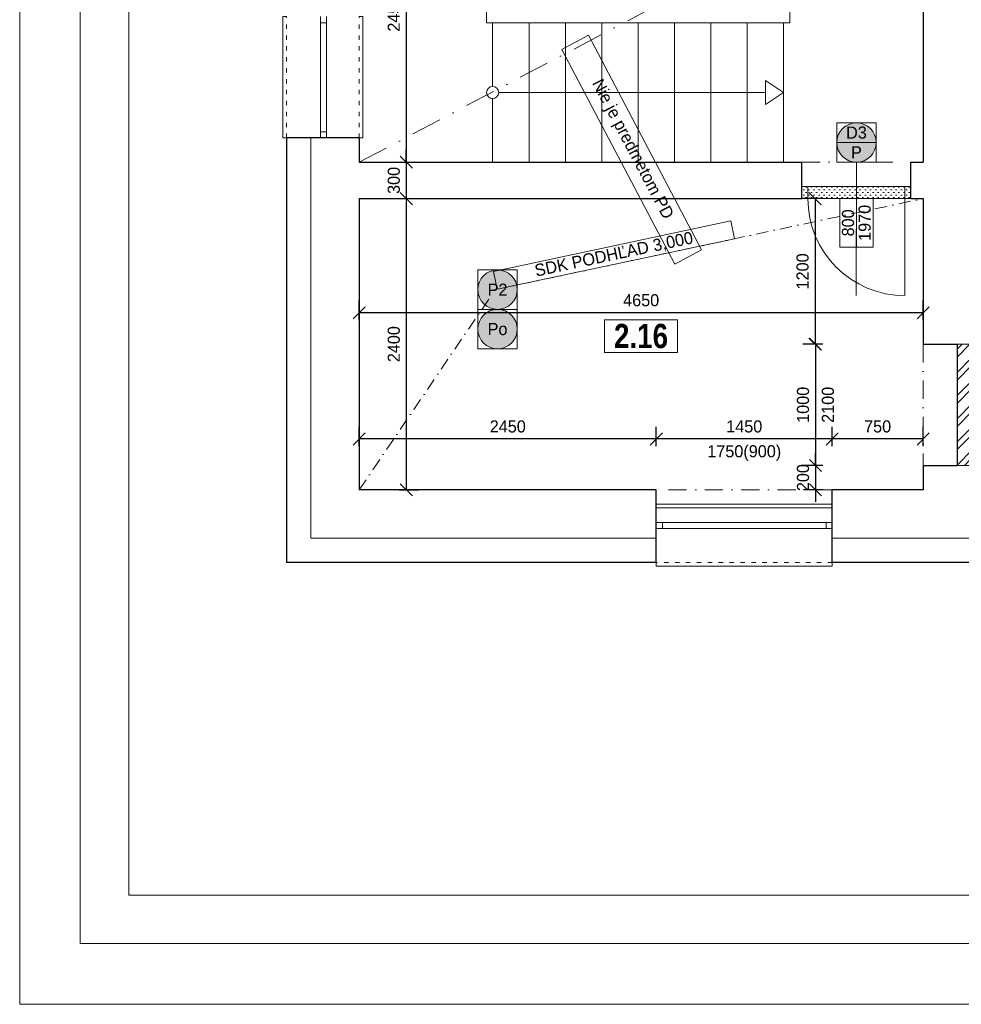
# Model space of a CAD drawing. Header units: millimetres. Extents: x -65956 to 5894746, y -14679 to 163521.
# Tile 1 of 89: x -65956 to -58191, y -14679 to -6562. Entities that reach past the tile are written whole.
import ezdxf

# ---------------------------------------------------------------- set-up
doc = ezdxf.new("R2010")
doc.units = ezdxf.units.MM
for name, pattern in [('__$$DASHDOT$$', [10.01, 5, -2.5, 0.01, -2.5]), ('ACAD_ISO03W100', [30, 12, -18]), ('ČERCHOVANÁ', [1, 0.5, -0.25, 0, -0.25])]:
    doc.linetypes.add(name, pattern=pattern)
doc.layers.get('0').update_dxf_attribs({"lineweight": 5})
doc.layers.get('Defpoints').update_dxf_attribs({"color": 2, "lineweight": 30})
doc.layers.add('- pomocna', color=232, linetype='Continuous', lineweight=0, plot=False)
doc.layers.add('- pomocná oramovanie', color=245, linetype='Continuous', lineweight=0, plot=False)
for name, color, linetype, lineweight in [('- popis', 7, 'Continuous', 0), ('A-Místnosti-T', 6, 'Continuous', 5), ('Bodko ciarkovana T', 200, 'ČERCHOVANÁ', 0), ('H popisky', 30, 'Continuous', 25), ('H stavba', 82, 'Continuous', 30), ('KOTY', 51, 'Continuous', 5), ('m_popis', 7, 'Continuous', 0), ('otvor', 163, 'Continuous', 5), ('RE-nove', 10, 'Continuous', 0), ('Tbč stavba', 4, 'ČERCHOVANÁ', 0), ('Tč stavba', 7, 'ACAD_ISO03W100', 5), ('VT kóty', 51, 'Continuous', 5), ('VT sanita', 210, 'Continuous', 5), ('VT šrafy', 253, 'Continuous', 9)]:
    doc.layers.add(name, color=color, linetype=linetype, lineweight=lineweight)
doc.styles.add('1-100_te_2mm_200', font='technic_.ttf', dxfattribs={"height": 200})
doc.styles.add('1-20_ce_5mm_100', font='GOTHIC.TTF', dxfattribs={"height": 100})
doc.styles.add('1-50_ce_2mm_100', font='GOTHIC.TTF', dxfattribs={"height": 100})
doc.dimstyles.new('technic_1-100', dxfattribs={"dimtxt": 200, "dimasz": 240, "dimexe": 300, "dimexo": 200, "dimgap": 100, "dimtad": 1, "dimdec": 1, "dimrnd": 0.5, "dimtxsty": '1-100_te_2mm_200', "dimblk": 'OBLIQUE', "dimcen": 2.5, "dimclrd": 256, "dimclrt": 256, "dimadec": 0, "dimazin": 0, "dimtfac": 1, "dimtdec": 1, "dimtix": 1, "dimtmove": 1, "dimatfit": 3, "dimldrblk": 'OBLIQUE', "dimfxl": 400, "dimfxlon": 1, "dimarcsym": 0})

# ---------------------------------------------------------------- blocks, each defined once
blk = doc.blocks.new('_Oblique')
at = {"color": 0, "linetype": 'ByBlock', "lineweight": -2}
blk.add_line((-0.5, -0.5), (0.5, 0.5), dxfattribs=at)
blk = doc.blocks.new('*D713')
at = {"layer": 'Defpoints', "color": 0, "transparency": 16777216}
for p in [(-63156, -5286.7), (-63156, -7736.7), (-62768, -7736.7)]:
    blk.add_point(p, dxfattribs=at)
at = {"layer": 'KOTY', "color": 0, "lineweight": -2, "transparency": 16777216}
for p, q in [((-62828, -5286.7), (-62668, -5286.7)), ((-62828, -7736.7), (-62668, -7736.7))]:
    blk.add_line(p, q, dxfattribs=at)
at = {"layer": 'KOTY', "lineweight": -2, "transparency": 16777216}
blk.add_line((-62768, -5286.7), (-62768, -7736.7), dxfattribs=at)
at = {"layer": 'KOTY', "lineweight": -2, "transparency": 16777216, "xscale": 100, "yscale": 100, "zscale": 100}
for p, rotation in [((-62768, -5286.7), 90), ((-62768, -7736.7), 270)]:
    blk.add_blockref('_Oblique', p, dxfattribs=dict(at, rotation=rotation))
at = {"layer": 'KOTY', "transparency": 16777216, "insert": (-62870.6, -6511.7), "char_height": 100, "attachment_point": 5, "rotation": 90, "style": '1-20_ce_5mm_100'}
blk.add_mtext('2450', dxfattribs=at)
blk = doc.blocks.new('*D714')
at = {"layer": 'Defpoints', "color": 0, "transparency": 16777216}
for p in [(-63156, -7736.7), (-63156, -8036.7), (-62768, -8036.7)]:
    blk.add_point(p, dxfattribs=at)
at = {"layer": 'KOTY', "lineweight": -2, "transparency": 16777216}
for p, q in [((-62768, -7736.7), (-62768, -7636.7)), ((-62768, -7736.7), (-62768, -8036.7)), ((-62768, -8036.7), (-62768, -8136.7))]:
    blk.add_line(p, q, dxfattribs=at)
at = {"layer": 'KOTY', "color": 0, "lineweight": -2, "transparency": 16777216}
for p, q in [((-62828, -7736.7), (-62668, -7736.7)), ((-62828, -8036.7), (-62668, -8036.7))]:
    blk.add_line(p, q, dxfattribs=at)
at = {"layer": 'KOTY', "lineweight": -2, "transparency": 16777216, "xscale": 100, "yscale": 100, "zscale": 100}
for p, rotation in [((-62768, -7736.7), 270), ((-62768, -8036.7), 90)]:
    blk.add_blockref('_Oblique', p, dxfattribs=dict(at, rotation=rotation))
at = {"layer": 'KOTY', "transparency": 16777216, "insert": (-62870.6, -7886.7), "char_height": 100, "attachment_point": 5, "rotation": 90, "style": '1-20_ce_5mm_100'}
blk.add_mtext('300', dxfattribs=at)
blk = doc.blocks.new('*D715')
at = {"layer": 'Defpoints', "color": 0, "transparency": 16777216}
for p in [(-63156, -8036.7), (-63156, -10436.7), (-62768, -10436.7)]:
    blk.add_point(p, dxfattribs=at)
at = {"layer": 'KOTY', "color": 0, "lineweight": -2, "transparency": 16777216}
for p, q in [((-62828, -8036.7), (-62668, -8036.7)), ((-62828, -10436.7), (-62668, -10436.7))]:
    blk.add_line(p, q, dxfattribs=at)
at = {"layer": 'KOTY', "lineweight": -2, "transparency": 16777216}
blk.add_line((-62768, -8036.7), (-62768, -10436.7), dxfattribs=at)
at = {"layer": 'KOTY', "lineweight": -2, "transparency": 16777216, "xscale": 100, "yscale": 100, "zscale": 100}
for p, rotation in [((-62768, -8036.7), 90), ((-62768, -10436.7), 270)]:
    blk.add_blockref('_Oblique', p, dxfattribs=dict(at, rotation=rotation))
at = {"layer": 'KOTY', "transparency": 16777216, "insert": (-62870.6, -9236.7), "char_height": 100, "attachment_point": 5, "rotation": 90, "style": '1-20_ce_5mm_100'}
blk.add_mtext('2400', dxfattribs=at)
blk = doc.blocks.new('*D716')
at = {"layer": 'Defpoints', "color": 0, "transparency": 16777216}
for p in [(-59256, -10017.9), (-59256, -10436.7), (-58506, -10436.7)]:
    blk.add_point(p, dxfattribs=at)
at = {"layer": 'KOTY', "color": 0, "lineweight": -2, "transparency": 16777216}
for p, q in [((-59256, -10077.9), (-59256, -9917.9)), ((-58506, -10077.9), (-58506, -9917.9))]:
    blk.add_line(p, q, dxfattribs=at)
at = {"layer": 'KOTY', "lineweight": -2, "transparency": 16777216}
blk.add_line((-58506, -10017.9), (-59256, -10017.9), dxfattribs=at)
at = {"layer": 'KOTY', "lineweight": -2, "transparency": 16777216, "xscale": 100, "yscale": 100, "zscale": 100, "rotation": 180}
blk.add_blockref('_Oblique', (-59256, -10017.9), dxfattribs=at)
at = {"layer": 'KOTY', "lineweight": -2, "transparency": 16777216, "xscale": 100, "yscale": 100, "zscale": 100}
blk.add_blockref('_Oblique', (-58506, -10017.9), dxfattribs=at)
at = {"layer": 'KOTY', "transparency": 16777216, "insert": (-58881, -9915.3), "char_height": 100, "attachment_point": 5, "style": '1-20_ce_5mm_100'}
blk.add_mtext('750', dxfattribs=at)
blk = doc.blocks.new('*D717')
at = {"layer": 'Defpoints', "color": 0, "transparency": 16777216}
for p in [(-60706, -10017.9), (-60706, -10436.7), (-59256, -10436.7)]:
    blk.add_point(p, dxfattribs=at)
at = {"layer": 'KOTY', "color": 0, "lineweight": -2, "transparency": 16777216}
for p, q in [((-60706, -10077.9), (-60706, -9917.9)), ((-59256, -10077.9), (-59256, -9917.9))]:
    blk.add_line(p, q, dxfattribs=at)
at = {"layer": 'KOTY', "lineweight": -2, "transparency": 16777216}
blk.add_line((-59256, -10017.9), (-60706, -10017.9), dxfattribs=at)
at = {"layer": 'KOTY', "lineweight": -2, "transparency": 16777216, "xscale": 100, "yscale": 100, "zscale": 100, "rotation": 180}
blk.add_blockref('_Oblique', (-60706, -10017.9), dxfattribs=at)
at = {"layer": 'KOTY', "lineweight": -2, "transparency": 16777216, "xscale": 100, "yscale": 100, "zscale": 100}
blk.add_blockref('_Oblique', (-59256, -10017.9), dxfattribs=at)
at = {"layer": 'KOTY', "transparency": 16777216, "char_height": 100, "attachment_point": 5, "style": '1-20_ce_5mm_100'}
for s, insert in [('1450', (-59981, -9915.3)), ('1750(900)', (-59981, -10134.5))]:
    blk.add_mtext(s, dxfattribs=dict(at, insert=insert))
blk = doc.blocks.new('*D718')
at = {"layer": 'Defpoints', "color": 0, "transparency": 16777216}
for p in [(-63156, -10017.9), (-63156, -10436.7), (-60706, -10436.7)]:
    blk.add_point(p, dxfattribs=at)
at = {"layer": 'KOTY', "color": 0, "lineweight": -2, "transparency": 16777216}
for p, q in [((-63156, -10077.9), (-63156, -9917.9)), ((-60706, -10077.9), (-60706, -9917.9))]:
    blk.add_line(p, q, dxfattribs=at)
at = {"layer": 'KOTY', "lineweight": -2, "transparency": 16777216}
blk.add_line((-60706, -10017.9), (-63156, -10017.9), dxfattribs=at)
at = {"layer": 'KOTY', "lineweight": -2, "transparency": 16777216, "xscale": 100, "yscale": 100, "zscale": 100, "rotation": 180}
blk.add_blockref('_Oblique', (-63156, -10017.9), dxfattribs=at)
at = {"layer": 'KOTY', "lineweight": -2, "transparency": 16777216, "xscale": 100, "yscale": 100, "zscale": 100}
blk.add_blockref('_Oblique', (-60706, -10017.9), dxfattribs=at)
at = {"layer": 'KOTY', "transparency": 16777216, "insert": (-61931, -9915.3), "char_height": 100, "attachment_point": 5, "style": '1-20_ce_5mm_100'}
blk.add_mtext('2450', dxfattribs=at)
blk = doc.blocks.new('*D719')
at = {"layer": 'Defpoints', "color": 0, "transparency": 16777216}
for p in [(-58506, -8036.7), (-59397.3, -9236.7), (-58506, -9236.7)]:
    blk.add_point(p, dxfattribs=at)
at = {"layer": 'KOTY', "color": 0, "lineweight": -2, "transparency": 16777216}
for p, q in [((-59337.3, -8036.7), (-59497.3, -8036.7)), ((-59337.3, -9236.7), (-59497.3, -9236.7))]:
    blk.add_line(p, q, dxfattribs=at)
at = {"layer": 'KOTY', "lineweight": -2, "transparency": 16777216}
blk.add_line((-59397.3, -8036.7), (-59397.3, -9236.7), dxfattribs=at)
at = {"layer": 'KOTY', "lineweight": -2, "transparency": 16777216, "xscale": 100, "yscale": 100, "zscale": 100}
for p, rotation in [((-59397.3, -8036.7), 90), ((-59397.3, -9236.7), 270)]:
    blk.add_blockref('_Oblique', p, dxfattribs=dict(at, rotation=rotation))
at = {"layer": 'KOTY', "transparency": 16777216, "insert": (-59499.8, -8636.7), "char_height": 100, "attachment_point": 5, "rotation": 90, "style": '1-20_ce_5mm_100'}
blk.add_mtext('1200', dxfattribs=at)
blk = doc.blocks.new('*D720')
at = {"layer": 'Defpoints', "color": 0, "transparency": 16777216}
for p in [(-58506, -9236.7), (-59393.5, -10236.7), (-58506, -10236.7)]:
    blk.add_point(p, dxfattribs=at)
at = {"layer": 'KOTY', "color": 0, "lineweight": -2, "transparency": 16777216}
for p, q in [((-59333.5, -9236.7), (-59493.5, -9236.7)), ((-59333.5, -10236.7), (-59493.5, -10236.7))]:
    blk.add_line(p, q, dxfattribs=at)
at = {"layer": 'KOTY', "lineweight": -2, "transparency": 16777216}
blk.add_line((-59393.5, -9236.7), (-59393.5, -10236.7), dxfattribs=at)
at = {"layer": 'KOTY', "lineweight": -2, "transparency": 16777216, "xscale": 100, "yscale": 100, "zscale": 100}
for p, rotation in [((-59393.5, -9236.7), 90), ((-59393.5, -10236.7), 270)]:
    blk.add_blockref('_Oblique', p, dxfattribs=dict(at, rotation=rotation))
at = {"layer": 'KOTY', "transparency": 16777216, "char_height": 100, "attachment_point": 5, "rotation": 90, "style": '1-20_ce_5mm_100'}
for s, insert in [('1000', (-59496, -9736.7)), ('2100', (-59291, -9736.7))]:
    blk.add_mtext(s, dxfattribs=dict(at, insert=insert))
blk = doc.blocks.new('*D721')
at = {"layer": 'Defpoints', "color": 0, "transparency": 16777216}
for p in [(-58506, -10236.7), (-59393.5, -10436.7), (-58506, -10436.7)]:
    blk.add_point(p, dxfattribs=at)
at = {"layer": 'KOTY', "lineweight": -2, "transparency": 16777216}
for p, q in [((-59393.5, -10236.7), (-59393.5, -10136.7)), ((-59393.5, -10236.7), (-59393.5, -10436.7)), ((-59393.5, -10436.7), (-59393.5, -10536.7))]:
    blk.add_line(p, q, dxfattribs=at)
at = {"layer": 'KOTY', "color": 0, "lineweight": -2, "transparency": 16777216}
for p, q in [((-59333.5, -10236.7), (-59493.5, -10236.7)), ((-59333.5, -10436.7), (-59493.5, -10436.7))]:
    blk.add_line(p, q, dxfattribs=at)
at = {"layer": 'KOTY', "lineweight": -2, "transparency": 16777216, "xscale": 100, "yscale": 100, "zscale": 100}
for p, rotation in [((-59393.5, -10236.7), 270), ((-59393.5, -10436.7), 90)]:
    blk.add_blockref('_Oblique', p, dxfattribs=dict(at, rotation=rotation))
at = {"layer": 'KOTY', "transparency": 16777216, "insert": (-59496, -10336.7), "char_height": 100, "attachment_point": 5, "rotation": 90, "style": '1-20_ce_5mm_100'}
blk.add_mtext('200', dxfattribs=at)
blk = doc.blocks.new('*D722')
at = {"layer": 'Defpoints', "color": 0, "transparency": 16777216}
for p in [(-63156, -8977.5), (-63156, -10436.7), (-58506, -10436.7)]:
    blk.add_point(p, dxfattribs=at)
at = {"layer": 'KOTY', "color": 0, "lineweight": -2, "transparency": 16777216}
for p, q in [((-63156, -9037.5), (-63156, -8877.5)), ((-58506, -9037.5), (-58506, -8877.5))]:
    blk.add_line(p, q, dxfattribs=at)
at = {"layer": 'KOTY', "lineweight": -2, "transparency": 16777216}
blk.add_line((-58506, -8977.5), (-63156, -8977.5), dxfattribs=at)
at = {"layer": 'KOTY', "lineweight": -2, "transparency": 16777216, "xscale": 100, "yscale": 100, "zscale": 100, "rotation": 180}
blk.add_blockref('_Oblique', (-63156, -8977.5), dxfattribs=at)
at = {"layer": 'KOTY', "lineweight": -2, "transparency": 16777216, "xscale": 100, "yscale": 100, "zscale": 100}
blk.add_blockref('_Oblique', (-58506, -8977.5), dxfattribs=at)
at = {"layer": 'KOTY', "transparency": 16777216, "insert": (-60831, -8875), "char_height": 100, "attachment_point": 5, "style": '1-20_ce_5mm_100'}
blk.add_mtext('4650', dxfattribs=at)
blk = doc.blocks.new('*T458')
at = {"layer": 'Defpoints', "color": 8, "linetype": 'ByBlock', "lineweight": 0, "transparency": 16777216}
for p, q in [((0, 0), (600, 0)), ((0, 0), (0, -270.7)), ((600, 0), (600, -270.7)), ((0, -270.7), (600, -270.7))]:
    blk.add_line(p, q, dxfattribs=at)
at = {"layer": 'H popisky', "color": 0, "transparency": 16777216, "insert": (300, -135.3), "char_height": 200, "width": 596, "attachment_point": 5, "style": '1-50_ce_2mm_100'}
blk.add_mtext('{\\fTechnicLite|b1|i0|c2|p2;\\C256;2.16}', dxfattribs=at)
blk = doc.blocks.new('*T463')
at = {"layer": 'Defpoints', "color": 8, "linetype": 'ByBlock', "lineweight": 0, "transparency": 16777216}
for p, q in [((0, 0), (221.2, 116.5)), ((221.2, 116.5), (1153.5, -1652.9)), ((0, 0), (932.3, -1769.4)), ((932.3, -1769.4), (1153.5, -1652.9))]:
    blk.add_line(p, q, dxfattribs=at)
at = {"layer": 'A-Místnosti-T', "color": 0, "transparency": 16777216, "insert": (576.7, -826.4), "char_height": 100, "width": 1996, "attachment_point": 5, "rotation": 297.78393, "style": '1-50_ce_2mm_100'}
blk.add_mtext('Nie je predmetom PD ', dxfattribs=at)
blk = doc.blocks.new('*T471')
at = {"layer": 'Defpoints', "color": 8, "linetype": 'ByBlock', "lineweight": 0, "transparency": 16777216}
for p, q in [((-274.7, 0), (-274.7, 400)), ((0, 400), (-274.7, 400)), ((-137.3, 0), (-137.3, 400)), ((0, 0), (0, 400)), ((0, 0), (-274.7, 0))]:
    blk.add_line(p, q, dxfattribs=at)
at = {"layer": 'VT kóty', "color": 0, "transparency": 16777216, "char_height": 100, "width": 396, "attachment_point": 5, "rotation": 90, "style": '1-50_ce_2mm_100'}
for s, insert in [('1970', (-68.7, 200)), ('800', (-206, 200))]:
    blk.add_mtext(s, dxfattribs=dict(at, insert=insert))
blk = doc.blocks.new('*T781')
at = {"layer": 'Defpoints', "color": 8, "linetype": 'ByBlock', "lineweight": 0, "transparency": 16777216}
for p, q in [((0, 0), (324.9, 0)), ((0, 0), (0, -324.9)), ((324.9, 0), (324.9, -324.9)), ((0, -162.5), (324.9, -162.5)), ((0, -324.9), (324.9, -324.9))]:
    blk.add_line(p, q, dxfattribs=at)
at = {"layer": 'VT kóty', "color": 0, "transparency": 16777216, "char_height": 100, "width": 320.944, "attachment_point": 5, "style": '1-50_ce_2mm_100'}
for s, insert in [('D3', (162.5, -81.2)), ('P', (162.5, -243.7))]:
    blk.add_mtext(s, dxfattribs=dict(at, insert=insert))
blk = doc.blocks.new('*T808')
at = {"layer": 'Defpoints', "color": 8, "linetype": 'ByBlock', "lineweight": 0, "transparency": 16777216}
for p, q in [((0, 0), (324.9, 0)), ((0, 0), (0, -324.9)), ((324.9, 0), (324.9, -324.9)), ((0, -324.9), (324.9, -324.9))]:
    blk.add_line(p, q, dxfattribs=at)
at = {"layer": '- popis', "color": 0, "transparency": 16777216, "insert": (162.5, -162.5), "char_height": 100, "width": 320.944, "attachment_point": 5, "style": '1-50_ce_2mm_100'}
blk.add_mtext('Po', dxfattribs=at)
blk = doc.blocks.new('*T809')
at = {"layer": 'Defpoints', "color": 8, "linetype": 'ByBlock', "lineweight": 0, "transparency": 16777216}
for p, q in [((0, 0), (324.9, 0)), ((0, 0), (0, -324.9)), ((324.9, 0), (324.9, -324.9)), ((0, -324.9), (324.9, -324.9))]:
    blk.add_line(p, q, dxfattribs=at)
at = {"layer": '- popis', "color": 0, "transparency": 16777216, "insert": (162.5, -162.5), "char_height": 100, "width": 320.944, "attachment_point": 5, "style": '1-50_ce_2mm_100'}
blk.add_mtext('P2', dxfattribs=at)
blk = doc.blocks.new('*T810')
at = {"layer": 'Defpoints', "color": 8, "linetype": 'ByBlock', "lineweight": 0, "transparency": 16777216}
for p, q in [((-31.2, 146.7), (1925, 562.9)), ((1956.2, 416.1), (1925, 562.9)), ((0, 0), (1956.2, 416.1)), ((0, 0), (-31.2, 146.7))]:
    blk.add_line(p, q, dxfattribs=at)
at = {"layer": 'm_popis', "color": 0, "transparency": 16777216, "insert": (962.5, 281.4), "char_height": 100, "width": 1996, "attachment_point": 5, "rotation": 12.00914, "style": '1-50_ce_2mm_100'}
blk.add_mtext('SDK PODHĽAD 3,000', dxfattribs=at)
blk = doc.blocks.new('cxyvyxcvcx')
at = {"layer": '- pomocná oramovanie'}
for points in [[(-136218.3, -52983.4), (-178218.3, -52983.4), (-178218.3, -23283.4), (-136218.3, -23283.4)], [(-137118.3, -52083.4), (-177318.3, -52083.4), (-177318.3, -24183.4), (-137118.3, -24183.4)]]:
    blk.add_lwpolyline(points, close=True, dxfattribs=at)
blk.add_lwpolyline([(-136718.3, -52483.4), (-177718.3, -52483.4), (-177718.3, -23783.4), (-136718.3, -23783.4)], close=True)

msp = doc.modelspace()

# ---------------------------------------------------------------- hatches: boundary and pattern name
at = {"layer": 'RE-nove'}
for points in [[(-58893.15, -7574.19, 1), (-59218.1, -7574.19, 1)], [(-61853.05, -8787.28, 1), (-62177.99, -8787.28, 1)], [(-61853.05, -9112.23, 1), (-62177.99, -9112.23, 1)]]:
    msp.add_hatch(color=256, dxfattribs=at).paths.add_polyline_path(points)
h = msp.add_hatch(dxfattribs=at)
h.set_pattern_fill('OMITKA', color=256, scale=30, angle=-180)
h.set_pattern_definition([(225, (3936.52, -19971.327), (21.213203, -21.213203), [0, -30])])
h.paths.add_polyline_path([(-58606.01, -7936.67), (-59506.01, -7936.67), (-59506.01, -8036.67), (-58606.01, -8036.67)])
at = {"layer": 'VT šrafy'}
h = msp.add_hatch(dxfattribs=at)
h.set_pattern_fill('ZDIVO-OBECNE', color=256, scale=45, style=0)
h.set_pattern_definition([(45, (0, -10810.44), (-95.4594, 95.4594), []), (45, (63.64, -10810.44), (-95.4594, 95.4594), [])])
h.paths.add_polyline_path([(-58226.01, -10236.67), (-58106.01, -10236.67), (-58106.01, -9236.67), (-58226.01, -9236.67)])

# ---------------------------------------------------------------- linework, layer by layer
at = {"layer": '- pomocna'}
msp.add_lwpolyline([(-63156.01, -8036.67), (-63156.01, -10436.67), (-60706.01, -10436.67), (-60706.01, -10586.67), (-59256.01, -10586.67), (-59256.01, -10436.67), (-58506.01, -10436.67), (-58506.01, -10236.67), (-58226.01, -10236.67), (-58226.01, -9236.67), (-58506.01, -9236.67), (-58506.01, -8036.67), (-63156.01, -8036.67)], dxfattribs=at)
at = {"linetype": 'Continuous'}
for p, q in [((-62106.01, -5286.67), (-62106.01, -6586.67)), ((-59606.01, -5286.67), (-59606.01, -6586.67)), ((-62106.01, -6586.67), (-59606.01, -6586.67)), ((-62056.01, -6586.67), (-62056.01, -7111.67)), ((-61756.01, -6586.67), (-61756.01, -7736.67)), ((-61456.01, -6586.67), (-61456.01, -7736.67)), ((-61156.01, -6586.67), (-61156.01, -7736.67)), ((-60856.01, -6586.67), (-60856.01, -7736.67)), ((-60556.01, -6586.67), (-60556.01, -7736.67)), ((-60256.01, -6586.67), (-60256.01, -7736.67)), ((-59956.01, -6586.67), (-59956.01, -7736.67)), ((-59656.01, -6586.67), (-59656.01, -7736.67)), ((-59656.01, -7161.67), (-59806.01, -7061.67)), ((-62056.01, -7211.67), (-62056.01, -7736.67)), ((-59656.01, -7161.67), (-59806.01, -7261.67)), ((-63556.01, -7536.67), (-63556.01, -10836.67)), ((-60706.01, -10836.67), (-63556.01, -10836.67)), ((-52706.01, -10836.67), (-59256.01, -10836.67))]:
    msp.add_line(p, q, dxfattribs=at)
for p, q in [((-59806.01, -7261.67), (-59806.01, -7061.67)), ((-62006.01, -7161.67), (-59806.01, -7161.67)), ((-59806.01, -7161.67), (-59806.01, -7161.67)), ((-58226.01, -9236.67), (-58106.01, -9236.67)), ((-58226.01, -10236.67), (-58106.01, -10236.67))]:
    msp.add_line(p, q)
msp.add_circle((-62056.01, -7161.67), 50)
at = {"layer": 'Bodko ciarkovana T', "ltscale": 200}
for p, q in [((-62034.61, -8787.28), (-58506.01, -8036.67)), ((-63156.01, -10436.67), (-62034.61, -8787.28))]:
    msp.add_line(p, q, dxfattribs=at)
at = {"layer": 'H stavba'}
for p, q in [((-58506.01, -5286.67), (-58506.01, -7736.67)), ((-63756.01, -7536.67), (-63756.01, -11036.67)), ((-63156.01, -7536.67), (-63756.01, -7536.67)), ((-63156.01, -7536.67), (-63156.01, -7736.67)), ((-63156.01, -7736.67), (-59506.01, -7736.67)), ((-59506.01, -8036.67), (-59506.01, -7736.67)), ((-58606.01, -7736.67), (-58506.01, -7736.67)), ((-58606.01, -8036.67), (-58606.01, -7736.67)), ((-63156.01, -8036.67), (-63156.01, -10436.67)), ((-63156.01, -8036.67), (-59506.01, -8036.67)), ((-58606.01, -8036.67), (-58506.01, -8036.67)), ((-58506.01, -8036.67), (-58506.01, -9236.67)), ((-58506.01, -9236.67), (-58226.01, -9236.67)), ((-58226.01, -9236.67), (-58226.01, -10236.67)), ((-58506.01, -10236.67), (-58506.01, -10436.67)), ((-58506.01, -10236.67), (-58226.01, -10236.67)), ((-60706.01, -10436.67), (-63156.01, -10436.67)), ((-60706.01, -11036.67), (-60706.01, -10436.67)), ((-58506.01, -10436.67), (-59256.01, -10436.67)), ((-59256.01, -11036.67), (-59256.01, -10436.67)), ((-60706.01, -11036.67), (-63756.01, -11036.67)), ((-52506.01, -11036.67), (-59256.01, -11036.67))]:
    msp.add_line(p, q, dxfattribs=at)
at = {"layer": 'otvor'}
for p, q in [((-63476.01, -6536.67), (-63476.01, -7536.67)), ((-63426.01, -6536.67), (-63426.01, -7536.67)), ((-63476.01, -6586.67), (-63426.01, -6586.67)), ((-63476.01, -7486.67), (-63426.01, -7486.67)), ((-58606.01, -7936.67), (-59506.01, -7936.67)), ((-59456.01, -8036.67), (-59456.01, -7936.67)), ((-58656.01, -8836.67), (-58656.01, -7936.67)), ((-59506.01, -8036.67), (-58606.01, -8036.67)), ((-59256.01, -10556.67), (-60706.01, -10556.67)), ((-60706.01, -10706.67), (-59256.01, -10706.67)), ((-60656.01, -10756.67), (-60656.01, -10706.67)), ((-59306.01, -10756.67), (-59306.01, -10706.67)), ((-60706.01, -10756.67), (-59256.01, -10756.67))]:
    msp.add_line(p, q, dxfattribs=at)
for points in [[(-63756.01, -7536.67), (-63786.01, -7536.67), (-63786.01, -6536.67), (-63756.01, -6536.67)], [(-63156.01, -7536.67), (-63126.01, -7536.67), (-63126.01, -6536.67), (-63156.01, -6536.67)], [(-59256.01, -11036.67), (-59256.01, -11066.67), (-60706.01, -11066.67), (-60706.01, -11036.67)]]:
    msp.add_lwpolyline(points, dxfattribs=at)
msp.add_arc((-58656.01, -8036.67), 800, 180, 270, dxfattribs=at)
at = {"layer": 'Tbč stavba', "ltscale": 300}
for p, q in [((-59506.01, -7736.67), (-58606.01, -7736.67)), ((-58506.01, -9236.67), (-58506.01, -10236.67)), ((-59256.01, -10436.67), (-60706.01, -10436.67))]:
    msp.add_line(p, q, dxfattribs=at)
at = {"layer": 'Tč stavba', "ltscale": 3}
for p, q in [((-63756.01, -7536.67), (-63756.01, -6536.67)), ((-63156.01, -7536.67), (-63156.01, -6536.67)), ((-59256.01, -10586.67), (-60706.01, -10586.67)), ((-59256.01, -11036.67), (-60706.01, -11036.67))]:
    msp.add_line(p, q, dxfattribs=at)
at = {"layer": 'VT sanita', "linetype": '__$$DASHDOT$$', "ltscale": 50}
msp.add_line((-63156.01, -7736.67), (-58506.01, -5286.67), dxfattribs=at)
at = {"layer": 'VT sanita'}
msp.add_line((-59055.62, -7736.67), (-59057.72, -8836.67), dxfattribs=at)
for centre in [(-59055.62, -7574.19), (-62015.52, -8787.28), (-62015.52, -9112.23)]:
    msp.add_circle(centre, 162.47, dxfattribs=at)

# ---------------------------------------------------------------- block references
for name, p in [('cxyvyxcvcx', (112262.3, 38304.75)), ('*T463', (-61486.41, -6806.99)), ('*T781', (-59218.1, -7411.72)), ('*T471', (-58918.86, -8436.67)), ('*T810', (-62017.22, -8783.58)), ('*T809', (-62177.99, -8624.81)), ('*T808', (-62177.99, -8949.75)), ('*T458', (-61132.29, -9035.36))]:
    msp.add_blockref(name, p)

# ---------------------------------------------------------------- dimensions: what is measured, and where the dimension line sits
at = {"layer": 'KOTY'}
for base, p1, p2, picture, middle in [((-62768.05, -7736.67), (-63156.01, -5286.67), (-63156.01, -7736.67), '*D713', (-62870.56, -6511.67)), ((-62768.05, -8036.67), (-63156.01, -7736.67), (-63156.01, -8036.67), '*D714', (-62870.56, -7886.67)), ((-62768.05, -10436.67), (-63156.01, -8036.67), (-63156.01, -10436.67), '*D715', (-62870.56, -9236.67)), ((-59397.26, -9236.67), (-58506.01, -8036.67), (-58506.01, -9236.67), '*D719', (-59499.78, -8636.67)), ((-59393.51, -10436.67), (-58506.01, -10236.67), (-58506.01, -10436.67), '*D721', (-59496.03, -10336.67))]:
    dim = msp.add_linear_dim(base=base, p1=p1, p2=p2, angle=90, dimstyle='technic_1-100', override={"dimtxt": 100, "dimasz": 100, "dimexe": 100, "dimgap": 50, "dimtxsty": '1-20_ce_5mm_100', "dimfxl": 60}, dxfattribs=at)
    dim.commit()
    dim.dimension.update_dxf_attribs({"geometry": picture, "text_midpoint": middle})
for base, p1, p2, picture, middle in [((-63156.01, -8977.54), (-58506.01, -10436.67), (-63156.01, -10436.67), '*D722', (-60831.01, -8875.02)), ((-63156.01, -10017.85), (-60706.01, -10436.67), (-63156.01, -10436.67), '*D718', (-61931.01, -9915.34)), ((-59256.01, -10017.85), (-58506.01, -10436.67), (-59256.01, -10436.67), '*D716', (-58881.01, -9915.34))]:
    dim = msp.add_linear_dim(base=base, p1=p1, p2=p2, dimstyle='technic_1-100', override={"dimtxt": 100, "dimasz": 100, "dimexe": 100, "dimgap": 50, "dimtxsty": '1-20_ce_5mm_100', "dimfxl": 60}, dxfattribs=at)
    dim.commit()
    dim.dimension.update_dxf_attribs({"geometry": picture, "text_midpoint": middle})
dim = msp.add_linear_dim(base=(-59393.51, -10236.67), p1=(-58506.01, -9236.67), p2=(-58506.01, -10236.67), angle=90, text='<>\\X 2100', dimstyle='technic_1-100', override={"dimtxt": 100, "dimasz": 100, "dimexe": 100, "dimgap": 50, "dimtxsty": '1-20_ce_5mm_100', "dimfxl": 60}, dxfattribs=at)
dim.commit()
dim.dimension.update_dxf_attribs({"geometry": '*D720', "text_midpoint": (-59393.51, -9736.67)})
dim = msp.add_linear_dim(base=(-60706.01, -10017.85), p1=(-59256.01, -10436.67), p2=(-60706.01, -10436.67), text='<>\\X 1750(900)', dimstyle='technic_1-100', override={"dimtxt": 100, "dimasz": 100, "dimexe": 100, "dimgap": 50, "dimtxsty": '1-20_ce_5mm_100', "dimfxl": 60}, dxfattribs=at)
dim.commit()
dim.dimension.update_dxf_attribs({"geometry": '*D717', "text_midpoint": (-59981.01, -10017.85)})

doc.saveas('drawing.dxf')
